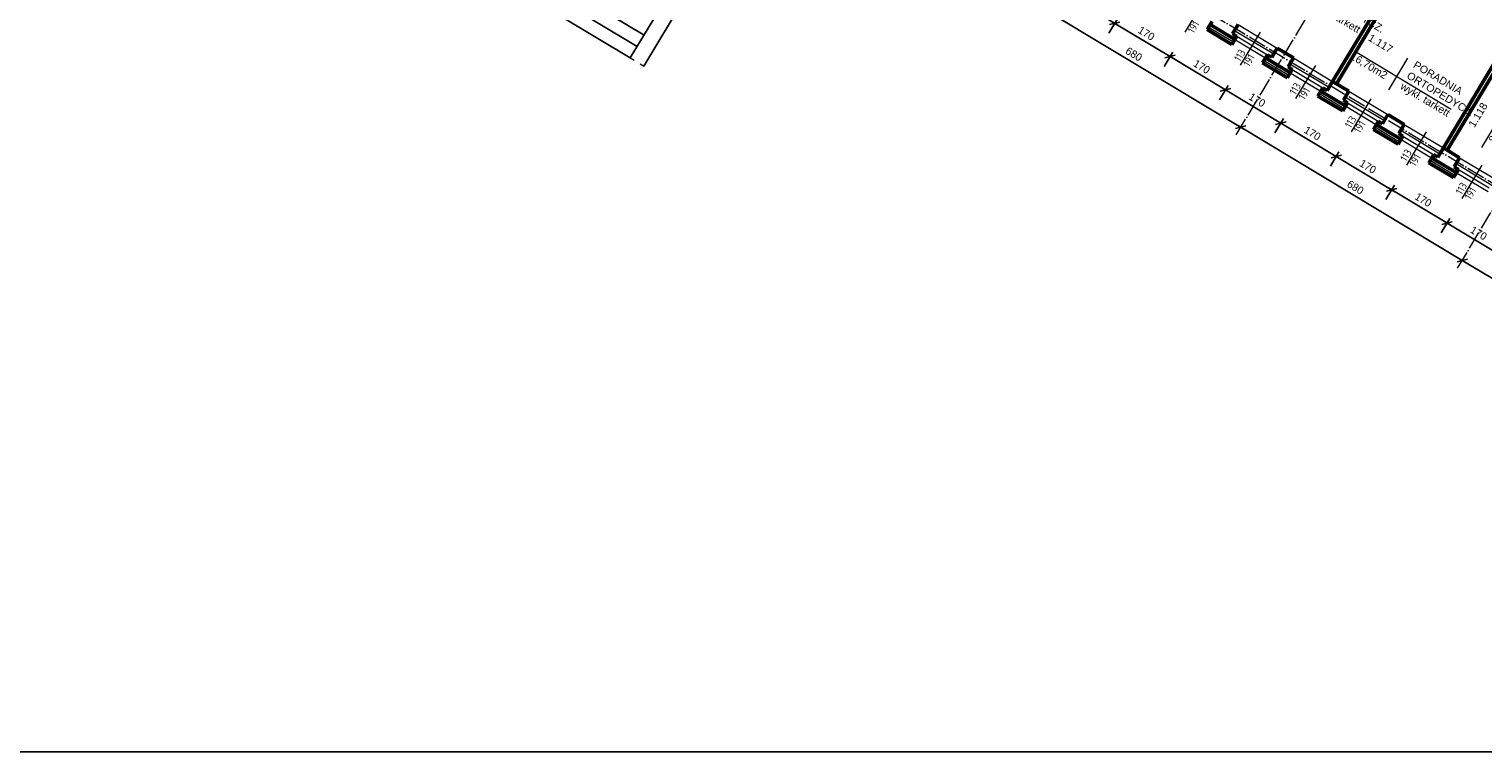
# Model space of a CAD drawing. Header units: millimetres. Extents: x -642 to 14033, y 1994 to 13520.
# Tile 14 of 72: x 4276 to 8101, y 1994 to 3895. Entities that reach past the tile are written whole.
import ezdxf

# ---------------------------------------------------------------- set-up
doc = ezdxf.new("R2010")
doc.units = ezdxf.units.MM
doc.linetypes.add('ACAD_ISO03W100', pattern=[30, 12, -18])
doc.linetypes.add('ACAD_ISO04W100', pattern=[30.5, 24, -3, 0.5, -3])
for name, color, linetype, lineweight in [('ocieplenie', 60, 'BATTING', 9), ('okno', 2, 'Continuous', 13), ('okno widok', 8, 'Continuous', 15), ('opisy drzwi', 40, 'Continuous', 13), ('opisy pom', 3, 'Continuous', 18), ('schody', 21, 'Continuous', 25), ('symetria', 7, 'ACAD_ISO04W100', 9), ('wymiary', 1, 'Continuous', 13), ('ściana', 4, 'Continuous', 50), ('średnia', 7, 'ACAD_ISO03W100', 9)]:
    doc.layers.add(name, color=color, linetype=linetype, lineweight=lineweight)
doc.styles.add('ISO', font='isocp.shx')
doc.styles.add('SYSTEM', font='TXT')
doc.linetypes.add('BATTING', pattern='A,0.0001,-0.1,[134,ltypeshp.shx,S=0.1,R=0,X=-0.1,Y=0],-0.2,[134,ltypeshp.shx,S=0.1,R=180,X=0.1,Y=0],-0.1', length=0.4001)
doc.dimstyles.new('Jacek2', dxfattribs={"dimscale": 2, "dimtxt": 10, "dimasz": 10, "dimexe": 15, "dimexo": 15, "dimgap": 5, "dimtad": 1, "dimdec": 0, "dimzin": 0, "dimdsep": 46, "dimtxsty": 'Standard', "dimblk": 'OBLIQUE', "dimcen": 0, "dimdle": 5, "dimadec": 1, "dimazin": 0, "dimtfac": 1, "dimtdec": 0, "dimtofl": 0, "dimtmove": 0, "dimatfit": 3, "dimfxl": 1, "dimtolj": 1, "dimtzin": 0, "dimarcsym": 0})

# ---------------------------------------------------------------- blocks, each defined once
blk = doc.blocks.new('_OBLIQUE')
at = {"color": 0, "linetype": 'ByBlock'}
blk.add_line((-0.5, -0.5), (0.5, 0.5), dxfattribs=at)
blk = doc.blocks.new('*D360')
at = {"layer": 'Defpoints', "color": 0, "transparency": 16777216}
for p in [(7009, 4035.8), (7154.7, 3948.2), (7132.1, 3910.6)]:
    blk.add_point(p, dxfattribs=at)
at = {"layer": 'wymiary', "color": 0, "lineweight": -2, "transparency": 16777216}
for p, q in [((6993.6, 4010.1), (6971, 3972.4)), ((6977.8, 4003.3), (7140.7, 3905.4)), ((7139.3, 3922.5), (7116.7, 3884.9))]:
    blk.add_line(p, q, dxfattribs=at)
at = {"layer": 'wymiary', "color": 0, "lineweight": -2, "transparency": 16777216, "xscale": 20, "yscale": 20, "zscale": 20}
for p, rotation in [((6986.4, 3998.1), 149.0000000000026), ((7132.1, 3910.6), 329.0000000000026)]:
    blk.add_blockref('_OBLIQUE', p, dxfattribs=dict(at, rotation=rotation))
at = {"layer": 'wymiary', "color": 0, "transparency": 16777216, "insert": (7069.6, 3971.5), "char_height": 20, "attachment_point": 5, "rotation": 329}
blk.add_mtext('\\A1;170', dxfattribs=at)
blk = doc.blocks.new('*D361')
at = {"layer": 'Defpoints', "color": 0, "transparency": 16777216}
for p in [(7154.7, 3948.2), (7300.5, 3860.7), (7277.8, 3823)]:
    blk.add_point(p, dxfattribs=at)
at = {"layer": 'wymiary', "color": 0, "lineweight": -2, "transparency": 16777216}
for p, q in [((7139.3, 3922.5), (7116.7, 3884.9)), ((7123.5, 3915.7), (7286.4, 3817.9)), ((7285, 3834.9), (7262.4, 3797.3))]:
    blk.add_line(p, q, dxfattribs=at)
at = {"layer": 'wymiary', "color": 0, "lineweight": -2, "transparency": 16777216, "xscale": 20, "yscale": 20, "zscale": 20}
for p, rotation in [((7132.1, 3910.6), 148.9999999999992), ((7277.8, 3823), 328.9999999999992)]:
    blk.add_blockref('_OBLIQUE', p, dxfattribs=dict(at, rotation=rotation))
at = {"layer": 'wymiary', "color": 0, "transparency": 16777216, "insert": (7215.3, 3883.9), "char_height": 20, "attachment_point": 5, "rotation": 329}
blk.add_mtext('\\A1;170', dxfattribs=at)
blk = doc.blocks.new('*D362')
at = {"layer": 'Defpoints', "color": 0, "transparency": 16777216}
for p in [(7300.5, 3860.7), (7446.2, 3773.1), (7423.6, 3735.5)]:
    blk.add_point(p, dxfattribs=at)
at = {"layer": 'wymiary', "color": 0, "lineweight": -2, "transparency": 16777216}
for p, q in [((7285, 3834.9), (7262.4, 3797.3)), ((7269.3, 3828.2), (7432.1, 3730.3)), ((7430.7, 3747.4), (7408.1, 3709.7))]:
    blk.add_line(p, q, dxfattribs=at)
at = {"layer": 'wymiary', "color": 0, "lineweight": -2, "transparency": 16777216, "xscale": 20, "yscale": 20, "zscale": 20}
for p, rotation in [((7277.8, 3823), 148.9999999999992), ((7423.6, 3735.5), 328.9999999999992)]:
    blk.add_blockref('_OBLIQUE', p, dxfattribs=dict(at, rotation=rotation))
at = {"layer": 'wymiary', "color": 0, "transparency": 16777216, "insert": (7361, 3796.4), "char_height": 20, "attachment_point": 5, "rotation": 329}
blk.add_mtext('\\A1;170', dxfattribs=at)
blk = doc.blocks.new('*D363')
at = {"layer": 'Defpoints', "color": 0, "transparency": 16777216}
for p in [(7446.2, 3773.1), (7591.9, 3685.5), (7569.3, 3647.9)]:
    blk.add_point(p, dxfattribs=at)
at = {"layer": 'wymiary', "color": 0, "lineweight": -2, "transparency": 16777216}
for p, q in [((7430.7, 3747.4), (7408.1, 3709.7)), ((7415, 3740.6), (7577.8, 3642.7)), ((7576.4, 3659.8), (7553.8, 3622.2))]:
    blk.add_line(p, q, dxfattribs=at)
at = {"layer": 'wymiary', "color": 0, "lineweight": -2, "transparency": 16777216, "xscale": 20, "yscale": 20, "zscale": 20}
for p, rotation in [((7423.6, 3735.5), 148.9999999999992), ((7569.3, 3647.9), 328.9999999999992)]:
    blk.add_blockref('_OBLIQUE', p, dxfattribs=dict(at, rotation=rotation))
at = {"layer": 'wymiary', "color": 0, "transparency": 16777216, "insert": (7506.7, 3708.8), "char_height": 20, "attachment_point": 5, "rotation": 329}
blk.add_mtext('\\A1;170', dxfattribs=at)
blk = doc.blocks.new('*D364')
at = {"layer": 'Defpoints', "color": 0, "transparency": 16777216}
for p in [(7591.9, 3685.5), (7737.6, 3598), (7715, 3560.3)]:
    blk.add_point(p, dxfattribs=at)
at = {"layer": 'wymiary', "color": 0, "lineweight": -2, "transparency": 16777216}
for p, q in [((7576.4, 3659.8), (7553.8, 3622.2)), ((7560.7, 3653), (7723.6, 3555.2)), ((7722.2, 3572.3), (7699.5, 3534.6))]:
    blk.add_line(p, q, dxfattribs=at)
at = {"layer": 'wymiary', "color": 0, "lineweight": -2, "transparency": 16777216, "xscale": 20, "yscale": 20, "zscale": 20}
for p, rotation in [((7569.3, 3647.9), 148.9999999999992), ((7715, 3560.3), 328.9999999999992)]:
    blk.add_blockref('_OBLIQUE', p, dxfattribs=dict(at, rotation=rotation))
at = {"layer": 'wymiary', "color": 0, "transparency": 16777216, "insert": (7652.4, 3621.3), "char_height": 20, "attachment_point": 5, "rotation": 329}
blk.add_mtext('\\A1;170', dxfattribs=at)
blk = doc.blocks.new('*D365')
at = {"layer": 'Defpoints', "color": 0, "transparency": 16777216}
for p in [(7737.6, 3598), (7883.3, 3510.4), (7860.7, 3472.8)]:
    blk.add_point(p, dxfattribs=at)
at = {"layer": 'wymiary', "color": 0, "lineweight": -2, "transparency": 16777216}
for p, q in [((7722.2, 3572.3), (7699.5, 3534.6)), ((7706.4, 3565.5), (7869.3, 3467.6)), ((7867.9, 3484.7), (7845.3, 3447.1))]:
    blk.add_line(p, q, dxfattribs=at)
at = {"layer": 'wymiary', "color": 0, "lineweight": -2, "transparency": 16777216, "xscale": 20, "yscale": 20, "zscale": 20}
for p, rotation in [((7715, 3560.3), 148.9999999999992), ((7860.7, 3472.8), 328.9999999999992)]:
    blk.add_blockref('_OBLIQUE', p, dxfattribs=dict(at, rotation=rotation))
at = {"layer": 'wymiary', "color": 0, "transparency": 16777216, "insert": (7798.2, 3533.7), "char_height": 20, "attachment_point": 5, "rotation": 329}
blk.add_mtext('\\A1;170', dxfattribs=at)
blk = doc.blocks.new('*D366')
at = {"layer": 'Defpoints', "color": 0, "transparency": 16777216}
for p in [(7883.3, 3510.4), (8029.1, 3422.9), (8006.4, 3385.2)]:
    blk.add_point(p, dxfattribs=at)
at = {"layer": 'wymiary', "color": 0, "lineweight": -2, "transparency": 16777216}
for p, q in [((7867.9, 3484.7), (7845.3, 3447.1)), ((7852.1, 3477.9), (8015, 3380.1)), ((8013.6, 3397.2), (7991, 3359.5))]:
    blk.add_line(p, q, dxfattribs=at)
at = {"layer": 'wymiary', "color": 0, "lineweight": -2, "transparency": 16777216, "xscale": 20, "yscale": 20, "zscale": 20}
for p, rotation in [((7860.7, 3472.8), 148.9999999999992), ((8006.4, 3385.2), 328.9999999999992)]:
    blk.add_blockref('_OBLIQUE', p, dxfattribs=dict(at, rotation=rotation))
at = {"layer": 'wymiary', "color": 0, "transparency": 16777216, "insert": (7943.9, 3446.1), "char_height": 20, "attachment_point": 5, "rotation": 329}
blk.add_mtext('\\A1;170', dxfattribs=at)
blk = doc.blocks.new('*D367')
at = {"layer": 'Defpoints', "color": 0, "transparency": 16777216}
for p in [(8029.1, 3422.9), (8174.8, 3335.3), (8152.1, 3297.7)]:
    blk.add_point(p, dxfattribs=at)
at = {"layer": 'wymiary', "color": 0, "lineweight": -2, "transparency": 16777216}
for p, q in [((8013.6, 3397.2), (7991, 3359.5)), ((7997.9, 3390.4), (8160.7, 3292.5)), ((8159.3, 3309.6), (8136.7, 3272))]:
    blk.add_line(p, q, dxfattribs=at)
at = {"layer": 'wymiary', "color": 0, "lineweight": -2, "transparency": 16777216, "xscale": 20, "yscale": 20, "zscale": 20}
for p, rotation in [((8006.4, 3385.2), 148.9999999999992), ((8152.1, 3297.7), 328.9999999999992)]:
    blk.add_blockref('_OBLIQUE', p, dxfattribs=dict(at, rotation=rotation))
at = {"layer": 'wymiary', "color": 0, "transparency": 16777216, "insert": (8089.6, 3358.6), "char_height": 20, "attachment_point": 5, "rotation": 329}
blk.add_mtext('\\A1;170', dxfattribs=at)
blk = doc.blocks.new('*D590')
at = {"layer": 'Defpoints', "color": 0, "transparency": 16777216}
for p in [(8046.5, 3286.9), (8046.5, 3286.9), (8629.4, 2936.7)]:
    blk.add_point(p, dxfattribs=at)
at = {"layer": 'wymiary', "color": 0, "lineweight": -2, "transparency": 16777216}
blk.add_line((8638, 2931.5), (8037.9, 3292), dxfattribs=at)
at = {"layer": 'wymiary', "color": 0, "lineweight": -2, "transparency": 16777216, "xscale": 20, "yscale": 20, "zscale": 20}
for p, rotation in [((8046.5, 3286.9), 148.9999999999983), ((8629.4, 2936.7), 328.9999999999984)]:
    blk.add_blockref('_OBLIQUE', p, dxfattribs=dict(at, rotation=rotation))
at = {"layer": 'wymiary', "color": 0, "transparency": 16777216, "insert": (8348.2, 3128.9), "char_height": 20, "attachment_point": 5, "rotation": 329}
blk.add_mtext('\\A1;680', dxfattribs=at)
blk = doc.blocks.new('*D591')
at = {"layer": 'Defpoints', "color": 0, "transparency": 16777216}
for p in [(7463.6, 3637.1), (7463.6, 3637.1), (8046.5, 3286.9)]:
    blk.add_point(p, dxfattribs=at)
at = {"layer": 'wymiary', "color": 0, "lineweight": -2, "transparency": 16777216}
blk.add_line((8055.1, 3281.7), (7455.1, 3642.3), dxfattribs=at)
at = {"layer": 'wymiary', "color": 0, "lineweight": -2, "transparency": 16777216, "xscale": 20, "yscale": 20, "zscale": 20}
for p, rotation in [((7463.6, 3637.1), 148.9999999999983), ((8046.5, 3286.9), 328.9999999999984)]:
    blk.add_blockref('_OBLIQUE', p, dxfattribs=dict(at, rotation=rotation))
at = {"layer": 'wymiary', "color": 0, "transparency": 16777216, "insert": (7765.4, 3479.1), "char_height": 20, "attachment_point": 5, "rotation": 329}
blk.add_mtext('\\A1;680', dxfattribs=at)
blk = doc.blocks.new('*D592')
at = {"layer": 'Defpoints', "color": 0, "transparency": 16777216}
for p in [(6880.8, 3987.3), (6880.8, 3987.3), (7463.6, 3637.1)]:
    blk.add_point(p, dxfattribs=at)
at = {"layer": 'wymiary', "color": 0, "lineweight": -2, "transparency": 16777216}
blk.add_line((7472.2, 3632), (6872.2, 3992.5), dxfattribs=at)
at = {"layer": 'wymiary', "color": 0, "lineweight": -2, "transparency": 16777216, "xscale": 20, "yscale": 20, "zscale": 20}
for p, rotation in [((6880.8, 3987.3), 148.9999999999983), ((7463.6, 3637.1), 328.9999999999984)]:
    blk.add_blockref('_OBLIQUE', p, dxfattribs=dict(at, rotation=rotation))
at = {"layer": 'wymiary', "color": 0, "transparency": 16777216, "insert": (7182.5, 3829.4), "char_height": 20, "attachment_point": 5, "rotation": 329}
blk.add_mtext('\\A1;680', dxfattribs=at)

msp = doc.modelspace()

# ---------------------------------------------------------------- linework, layer by layer
msp.add_lwpolyline([(-642.1, 13520.2), (14032.9, 13520.2), (14032.9, 1993.9), (-642.1, 1993.9)], close=True)
at = {"layer": 'ocieplenie', "linetype": 'BATTING', "ltscale": 14}
for p, q in [((7379.3, 3900.7), (7444.5, 3861.5)), ((7525.1, 3813.1), (7590.2, 3774)), ((7670.8, 3725.6), (7735.9, 3686.4)), ((7816.5, 3638), (7881.6, 3598.9)), ((7962.2, 3550.4), (8027.4, 3511.3))]:
    msp.add_line(p, q, dxfattribs=at)
at = {"layer": 'ocieplenie', "linetype": 'BATTING', "ltscale": 3}
for p, q in [((7452.2, 3877.3), (7447.1, 3868.7)), ((7535.4, 3827.3), (7530.2, 3818.8)), ((7597.9, 3789.7), (7592.8, 3781.2)), ((7681.1, 3739.8), (7675.9, 3731.2)), ((7743.6, 3702.2), (7738.5, 3693.6)), ((7826.8, 3652.2), (7821.6, 3643.7)), ((7889.4, 3614.6), (7884.2, 3606.1)), ((7972.5, 3564.7), (7967.4, 3556.1)), ((8035.1, 3527.1), (8029.9, 3518.5))]:
    msp.add_line(p, q, dxfattribs=at)
at = {"layer": 'okno'}
for p, q in [((7447.5, 3891.8), (7550.4, 3830)), ((7453.5, 3876.5), (7534.1, 3828.1)), ((7593.2, 3804.2), (7696.1, 3742.4)), ((7599.2, 3789), (7679.8, 3740.6)), ((7738.9, 3716.7), (7841.8, 3654.9)), ((7744.9, 3701.4), (7825.5, 3653)), ((7884.7, 3629.1), (7987.5, 3567.3)), ((7890.6, 3613.9), (7971.2, 3565.4)), ((8030.4, 3541.6), (8133.2, 3479.8)), ((8036.4, 3526.3), (8116.9, 3477.9))]:
    msp.add_line(p, q, dxfattribs=at)
at = {"layer": 'okno widok'}
for p, q in [((7456.8, 3907.2), (7559.6, 3845.4)), ((7445.8, 3869.5), (7531.5, 3818)), ((7602.5, 3819.7), (7705.3, 3757.9)), ((7591.5, 3781.9), (7677.2, 3730.4)), ((7748.2, 3732.1), (7851.1, 3670.3)), ((7737.2, 3694.4), (7822.9, 3642.9)), ((7893.9, 3644.6), (7996.8, 3582.8)), ((7882.9, 3606.8), (7968.6, 3555.3)), ((8028.6, 3519.3), (8114.4, 3467.8)), ((8039.6, 3557), (8142.5, 3495.2))]:
    msp.add_line(p, q, dxfattribs=at)
at = {"layer": 'opisy drzwi'}
for p, q in [((7369.1, 3974.9), (7316.7, 3887.7)), ((7514.8, 3887.4), (7462.4, 3800.1)), ((7660.6, 3799.8), (7608.1, 3712.6)), ((7806.3, 3712.3), (7753.9, 3625)), ((7952, 3624.7), (7899.6, 3537.5)), ((8097.7, 3537.1), (8045.3, 3449.9))]:
    msp.add_line(p, q, dxfattribs=at)
at = {"layer": 'opisy pom'}
for p, q in [((7769.6, 3833.4), (8017.3, 3684.6)), ((8097.7, 3584.3), (8246.6, 3832)), ((7902.7, 3819), (7852.8, 3736))]:
    msp.add_line(p, q, dxfattribs=at)
at = {"layer": 'schody'}
for p, q in [((5171.9, 4231.4), (5857.6, 3819.4)), ((6017.2, 4085.1), (5857.6, 3819.4)), ((6055.3, 4067.7), (5893.2, 3798)), ((5636.5, 4033.9), (5893.7, 3879.4)), ((5618.5, 4003.9), (5875.6, 3849.4))]:
    msp.add_line(p, q, dxfattribs=at)
at = {"layer": 'symetria', "linetype": 'ACAD_ISO04W100', "ltscale": 2}
for p, q in [((5813.2, 4880.3), (9122.2, 2892)), ((7451.6, 3617), (7850.5, 4280.9)), ((8034.4, 3266.8), (8433.3, 3930.7))]:
    msp.add_line(p, q, dxfattribs=at)
at = {"layer": 'ściana'}
for p, q in [((7705.3, 3757.9), (7864, 4021.9)), ((7715.6, 3751.7), (7874.3, 4015.7)), ((7388.3, 3915.7), (7375.5, 3894.2)), ((7385.8, 3905.6), (7445.8, 3869.5)), ((7456.8, 3907.2), (7442.4, 3883.2)), ((7375.5, 3894.2), (7440.6, 3855.1)), ((7453.5, 3876.5), (7440.6, 3855.1)), ((7453.5, 3876.5), (7442.4, 3883.2)), ((7450.9, 3878.1), (7445.8, 3869.5)), ((7996.8, 3582.8), (8182.1, 3891.4)), ((8007.1, 3576.7), (8192.4, 3885.2)), ((7534.1, 3828.1), (7521.2, 3806.7)), ((7536.6, 3826.6), (7531.5, 3818)), ((7534.1, 3828.1), (7545.2, 3821.4)), ((7559.6, 3845.4), (7545.2, 3821.4)), ((7559.6, 3845.4), (7602.5, 3819.7)), ((7521.2, 3806.7), (7586.3, 3767.5)), ((7531.5, 3818), (7591.5, 3781.9)), ((7599.2, 3789), (7586.3, 3767.5)), ((7602.5, 3819.7), (7588.1, 3795.7)), ((7599.2, 3789), (7588.1, 3795.7)), ((7596.6, 3790.5), (7591.5, 3781.9)), ((7705.3, 3757.9), (7690.9, 3733.9)), ((7705.3, 3757.9), (7748.2, 3732.1)), ((7679.8, 3740.6), (7666.9, 3719.1)), ((7666.9, 3719.1), (7732.1, 3680)), ((7682.4, 3739), (7677.2, 3730.4)), ((7677.2, 3730.4), (7737.2, 3694.4)), ((7679.8, 3740.6), (7690.9, 3733.9)), ((7748.2, 3732.1), (7733.8, 3708.1)), ((7744.9, 3701.4), (7732.1, 3680)), ((7744.9, 3701.4), (7733.8, 3708.1)), ((7742.4, 3703), (7737.2, 3694.4)), ((7825.5, 3653), (7812.6, 3631.6)), ((7828.1, 3651.5), (7822.9, 3642.9)), ((7822.9, 3642.9), (7882.9, 3606.8)), ((7825.5, 3653), (7836.6, 3646.3)), ((7851.1, 3670.3), (7836.6, 3646.3)), ((7851.1, 3670.3), (7893.9, 3644.6)), ((7893.9, 3644.6), (7879.5, 3620.6)), ((7812.6, 3631.6), (7877.8, 3592.4)), ((7890.6, 3613.9), (7877.8, 3592.4)), ((7890.6, 3613.9), (7879.5, 3620.6)), ((7888.1, 3615.4), (7882.9, 3606.8)), ((7971.2, 3565.4), (7958.3, 3544)), ((7973.8, 3563.9), (7968.6, 3555.3)), ((7971.2, 3565.4), (7982.4, 3558.8)), ((7996.8, 3582.8), (7982.4, 3558.8)), ((7996.8, 3582.8), (8039.6, 3557)), ((7958.3, 3544), (8023.5, 3504.9)), ((7968.6, 3555.3), (8028.6, 3519.3)), ((8036.4, 3526.3), (8023.5, 3504.9)), ((8039.6, 3557), (8025.2, 3533)), ((8036.4, 3526.3), (8025.2, 3533)), ((8033.8, 3527.8), (8028.6, 3519.3))]:
    msp.add_line(p, q, dxfattribs=at)
at = {"layer": 'średnia'}
msp.add_line((5857.6, 3819.4), (5893.2, 3798), dxfattribs=at)

# ---------------------------------------------------------------- texts
at = {"layer": 'opisy drzwi', "style": 'ISO'}
for s, p in [('191', (7339.9, 3882.3)), ('113', (7461.9, 3807.9)), ('191', (7485.6, 3794.8)), ('113', (7607.6, 3720.4)), ('191', (7631.3, 3707.2)), ('113', (7753.4, 3632.8)), ('191', (7777, 3619.7)), ('113', (7899.1, 3545.2)), ('191', (7922.7, 3532.1)), ('113', (8044.8, 3457.7)), ('191', (8068.4, 3444.6))]:
    msp.add_text(s, height=20, rotation=59, dxfattribs=at).set_placement(p)
at = {"layer": 'opisy pom', "char_height": 19.8, "attachment_point": 1, "style": 'SYSTEM'}
for s, insert, rotation in [('{\\fArial|b0|i0|c238|p34;   1.116           PORADNIA\\P                       ORTOPEDYCZ.\\P   16,40m2      wykł. tarkett}', (7538.7, 4123.6), 329), ('{\\fArial|b0|i0|c238|p34;     1.117         PORADNIA\\P                       ORTOPEDYCZ.\\P   16,70m2      wykł. tarkett}', (7774.3, 3903.8), 329), ('{\\fArial|b0|i0|c238|p34;     1.118         PORADNIA\\P                       ORTOPEDYCZ.\\P    8,20m2       wykł. tarkett}', (8041.7, 3612.1), 59)]:
    msp.add_mtext(s, dxfattribs=dict(at, insert=insert, rotation=rotation))

# ---------------------------------------------------------------- dimensions: what is measured, and where the dimension line sits
at = {"layer": 'wymiary'}
dim = msp.add_aligned_dim(p1=(7009, 4035.8), p2=(7154.7, 3948.2), distance=-43.9, dimstyle='Jacek2', dxfattribs=at)
dim.commit()
dim.dimension.update_dxf_attribs({"geometry": '*D360', "text_midpoint": (7069.6, 3971.5)})
for base, p1, p2, picture, middle in [((6880.8, 3987.3), (7463.6, 3637.1), (6880.8, 3987.3), '*D592', (7182.5, 3829.4)), ((7463.6, 3637.1), (8046.5, 3286.9), (7463.6, 3637.1), '*D591', (7765.4, 3479.1)), ((8046.5, 3286.9), (8629.4, 2936.7), (8046.5, 3286.9), '*D590', (8348.2, 3128.9))]:
    dim = msp.add_linear_dim(base=base, p1=p1, p2=p2, angle=329, dimstyle='Jacek2', override={"dimtmove": 1}, dxfattribs=at)
    dim.commit()
    dim.dimension.update_dxf_attribs({"geometry": picture, "text_midpoint": middle})
for base, p1, p2, picture, middle in [((7277.8, 3823), (7154.7, 3948.2), (7300.5, 3860.7), '*D361', (7215.3, 3883.9)), ((7423.6, 3735.5), (7300.5, 3860.7), (7446.2, 3773.1), '*D362', (7361, 3796.4)), ((7569.3, 3647.9), (7446.2, 3773.1), (7591.9, 3685.5), '*D363', (7506.7, 3708.8)), ((7715, 3560.3), (7591.9, 3685.5), (7737.6, 3598), '*D364', (7652.4, 3621.3)), ((7860.7, 3472.8), (7737.6, 3598), (7883.3, 3510.4), '*D365', (7798.2, 3533.7)), ((8006.4, 3385.2), (7883.3, 3510.4), (8029.1, 3422.9), '*D366', (7943.9, 3446.1)), ((8152.1, 3297.7), (8029.1, 3422.9), (8174.8, 3335.3), '*D367', (8089.6, 3358.6))]:
    dim = msp.add_linear_dim(base=base, p1=p1, p2=p2, angle=149, dimstyle='Jacek2', dxfattribs=at)
    dim.commit()
    dim.dimension.update_dxf_attribs({"geometry": picture, "text_midpoint": middle})

doc.saveas('drawing.dxf')
